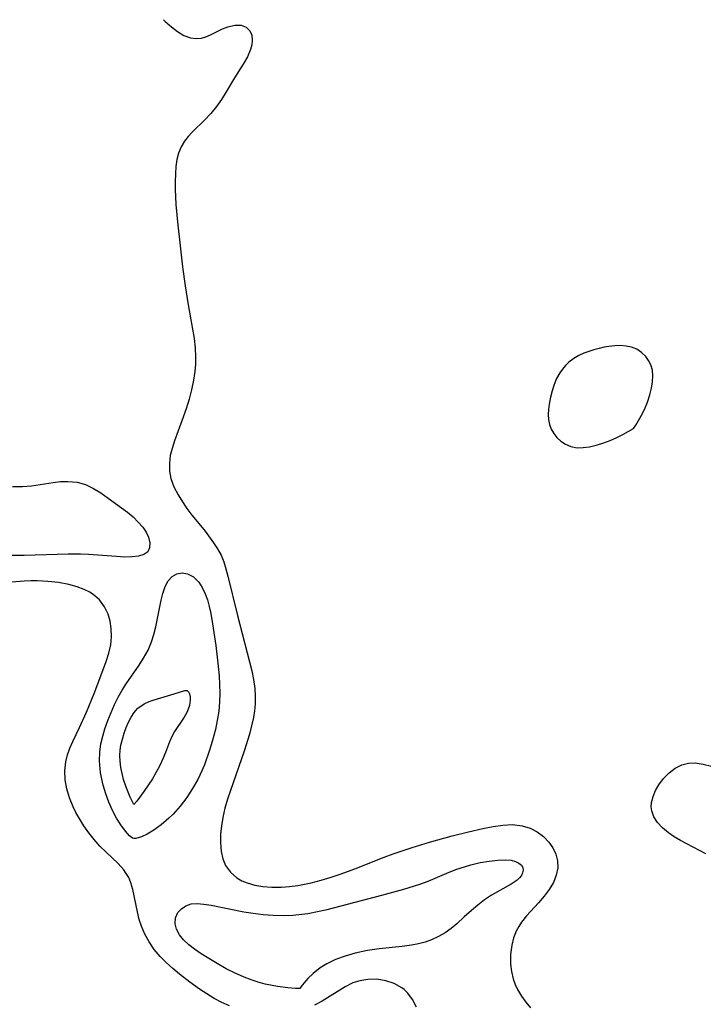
# Model space of a CAD drawing. Header units: inches. Extents: x 1073367 to 1082519, y 1569854 to 1574957.
# Tile 231 of 256: x 1077138 to 1077261, y 1574779 to 1574957. Entities that reach past the tile are written whole.
import ezdxf

# ---------------------------------------------------------------- set-up
doc = ezdxf.new("R2010")
doc.units = ezdxf.units.IN
doc.header["$MEASUREMENT"] = 0
doc.layers.add('CGG_CurvaNivelLidar_v1', color=7, linetype='Continuous', lineweight=30, true_color=0x008008)

msp = doc.modelspace()

# ---------------------------------------------------------------- linework, layer by layer
at = {"layer": 'CGG_CurvaNivelLidar_v1'}
for points in [[(1077163.8587, 1574956.8062, 67.5), (1077164.1787, 1574956.5075, 67.5), (1077165.2758, 1574955.5231, 67.5), (1077166.3828, 1574954.6492, 67.5), (1077167.5102, 1574953.9688, 67.5), (1077168.7157, 1574953.5537, 67.5), (1077169.717, 1574953.4302, 67.5), (1077170.7014, 1574953.5074, 67.5), (1077171.6434, 1574953.7835, 67.5), (1077172.5653, 1574954.1931, 67.5), (1077174.4918, 1574955.1507, 67.5), (1077175.4652, 1574955.5439, 67.5), (1077176.7072, 1574955.8308, 67.5), (1077177.8613, 1574955.8002, 67.5), (1077178.7576, 1574955.4421, 67.5), (1077179.4167, 1574954.7894, 67.5), (1077179.7396, 1574954.0146, 67.5), (1077179.8328, 1574953.0971, 67.5), (1077179.7483, 1574952.2883, 67.5), (1077179.5331, 1574951.4426, 67.5), (1077178.9835, 1574950.1171, 67.5), (1077178.2357, 1574948.785, 67.5), (1077176.6294, 1574946.3225, 67.5), (1077175.1683, 1574943.8015, 67.5), (1077174.3308, 1574942.4528, 67.5), (1077173.4128, 1574941.1403, 67.5), (1077172.4071, 1574939.8967, 67.5), (1077171.3153, 1574938.7447, 67.5), (1077169.0889, 1574936.5908, 67.5), (1077168.3184, 1574935.7757, 67.5), (1077167.6369, 1574934.9135, 67.5), (1077167.0357, 1574933.8916, 67.5), (1077166.5879, 1574932.7838, 67.5), (1077166.2896, 1574931.5915, 67.5), (1077166.1061, 1574930.3362, 67.5), (1077165.9971, 1574929.0276, 67.5), (1077165.9486, 1574927.6766, 67.5), (1077165.9557, 1574926.2933, 67.5), (1077166.1001, 1574923.528, 67.5), (1077166.4243, 1574919.813, 67.5), (1077166.7792, 1574916.5799, 67.5), (1077167.3003, 1574912.2723, 67.5), (1077167.7811, 1574908.8507, 67.5), (1077168.3203, 1574905.4539, 67.5), (1077169.3573, 1574899.3915, 67.5), (1077169.5611, 1574897.7024, 67.5), (1077169.6502, 1574896.0169, 67.5), (1077169.616, 1574894.7194, 67.5), (1077169.5017, 1574893.423, 67.5), (1077169.272, 1574891.8444, 67.5), (1077168.9116, 1574890.1161, 67.5), (1077168.459, 1574888.4033, 67.5), (1077167.9343, 1574886.7106, 67.5), (1077167.1675, 1574884.5326, 67.5), (1077165.8188, 1574880.8991, 67.5), (1077165.3962, 1574879.5549, 67.5), (1077165.0915, 1574878.2661, 67.5), (1077164.9241, 1574876.8627, 67.5), (1077164.9485, 1574875.4814, 67.5), (1077165.1825, 1574874.143, 67.5), (1077165.7393, 1574872.6314, 67.5), (1077166.5094, 1574871.167, 67.5), (1077167.2606, 1574869.9366, 67.5), (1077168.0806, 1574868.7278, 67.5), (1077168.9646, 1574867.5593, 67.5), (1077170.5402, 1574865.6754, 67.5), (1077171.3435, 1574864.6631, 67.5), (1077172.8962, 1574862.5569, 67.5), (1077173.6131, 1574861.4575, 67.5), (1077174.23, 1574860.3092, 67.5), (1077174.7104, 1574859.1154, 67.5), (1077175.0996, 1574857.8639, 67.5), (1077175.4436, 1574856.5665, 67.5), (1077177.1792, 1574849.4264, 67.5), (1077179.7421, 1574839.4953, 67.5), (1077180.0671, 1574837.9116, 67.5), (1077180.2909, 1574836.3217, 67.5), (1077180.3752, 1574834.9015, 67.5), (1077180.3459, 1574833.4769, 67.5), (1077180.2332, 1574832.2797, 67.5), (1077180.0486, 1574831.0838, 67.5), (1077179.7251, 1574829.5638, 67.5), (1077179.3249, 1574828.0456, 67.5), (1077178.3785, 1574825.0085, 67.5), (1077175.9103, 1574817.9392, 67.5), (1077175.4006, 1574816.3576, 67.5), (1077174.9325, 1574814.7151, 67.5), (1077174.5527, 1574813.0776, 67.5), (1077174.298, 1574811.5405, 67.5), (1077174.1518, 1574810.0266, 67.5), (1077174.1221, 1574808.5524, 67.5), (1077174.2536, 1574806.924, 67.5), (1077174.541, 1574805.6078, 67.5), (1077175.0297, 1574804.4111, 67.5), (1077175.9078, 1574803.1906, 67.5), (1077177.0665, 1574802.1948, 67.5), (1077177.9434, 1574801.676, 67.5), (1077178.9016, 1574801.2598, 67.5), (1077180.2814, 1574800.8619, 67.5), (1077181.7509, 1574800.62, 67.5), (1077183.3942, 1574800.5081, 67.5), (1077185.086, 1574800.5238, 67.5), (1077186.5738, 1574800.6286, 67.5), (1077188.0726, 1574800.8199, 67.5), (1077189.2652, 1574801.0363, 67.5), (1077190.458, 1574801.3014, 67.5), (1077192.2648, 1574801.7763, 67.5), (1077194.0667, 1574802.3203, 67.5), (1077195.8609, 1574802.9193, 67.5), (1077198.3223, 1574803.8205, 67.5), (1077203.6102, 1574805.8974, 67.5), (1077205.217, 1574806.4944, 67.5), (1077208.6416, 1574807.6369, 67.5), (1077211.7585, 1574808.5914, 67.5), (1077215.8089, 1574809.7409, 67.5), (1077218.7514, 1574810.503, 67.5), (1077221.3587, 1574811.1021, 67.5), (1077223.192, 1574811.4549, 67.5), (1077224.9805, 1574811.698, 67.5), (1077226.7073, 1574811.7736, 67.5), (1077228.4687, 1574811.5843, 67.5), (1077229.8632, 1574811.144, 67.5), (1077231.1443, 1574810.4774, 67.5), (1077232.2885, 1574809.6237, 67.5), (1077233.2608, 1574808.6091, 67.5), (1077233.963, 1574807.5647, 67.5), (1077234.478, 1574806.438, 67.5), (1077234.794, 1574805.2219, 67.5), (1077234.8493, 1574803.9789, 67.5), (1077234.5902, 1574802.6686, 67.5), (1077234.0578, 1574801.3712, 67.5), (1077233.3136, 1574800.103, 67.5), (1077232.3971, 1574798.8731, 67.5), (1077231.3715, 1574797.6969, 67.5), (1077229.2494, 1574795.3638, 67.5), (1077228.3284, 1574794.1983, 67.5), (1077227.8149, 1574793.4097, 67.5), (1077227.3761, 1574792.583, 67.5), (1077226.8989, 1574791.3582, 67.5), (1077226.5739, 1574790.0787, 67.5), (1077226.3571, 1574788.363, 67.5), (1077226.3634, 1574786.6237, 67.5), (1077226.5257, 1574785.2823, 67.5), (1077226.8374, 1574783.9651, 67.5), (1077227.1811, 1574782.9949, 67.5), (1077227.6154, 1574782.0536, 67.5), (1077228.3053, 1574780.8807, 67.5), (1077229.1153, 1574779.7614, 67.5), (1077229.9683, 1574778.7488, 67.5)], [(1077136.674, 1574872.6696, 67), (1077138.4478, 1574872.6795, 67), (1077140.0796, 1574872.8183, 67), (1077143.9998, 1574873.4323, 67), (1077145.3372, 1574873.58, 67), (1077146.657, 1574873.6245, 67), (1077148.3417, 1574873.4561, 67), (1077149.7973, 1574873.0365, 67), (1077151.2557, 1574872.3463, 67), (1077152.5899, 1574871.5272, 67), (1077153.8979, 1574870.6139, 67), (1077156.2966, 1574868.8564, 67), (1077157.3691, 1574868.0431, 67), (1077158.3799, 1574867.2045, 67), (1077159.3211, 1574866.2973, 67), (1077160.1256, 1574865.3526, 67), (1077160.7231, 1574864.4479, 67), (1077161.1489, 1574863.5457, 67), (1077161.4, 1574862.5356, 67), (1077161.3674, 1574861.6313, 67), (1077161.02, 1574860.9045, 67), (1077160.3422, 1574860.4157, 67), (1077159.3909, 1574860.1274, 67), (1077158.2331, 1574859.9973, 67), (1077156.8709, 1574859.9901, 67), (1077155.3857, 1574860.0645, 67), (1077150.339, 1574860.4291, 67), (1077148.9456, 1574860.4958, 67), (1077146.703, 1574860.5214, 67), (1077138.7502, 1574860.2843, 67), (1077135.2667, 1574860.2809, 67)], [(1077175.7508, 1574779.0975, 67.5), (1077174.3592, 1574779.7017, 67.5), (1077172.9846, 1574780.4346, 67.5), (1077171.6528, 1574781.2578, 67.5), (1077170.353, 1574782.1434, 67.5), (1077168.616, 1574783.4107, 67.5), (1077166.7627, 1574784.8338, 67.5), (1077165.5246, 1574785.8489, 67.5), (1077164.3444, 1574786.9052, 67.5), (1077163.2487, 1574788.0224, 67.5), (1077162.2058, 1574789.2916, 67.5), (1077161.2917, 1574790.6345, 67.5), (1077160.5121, 1574792.0352, 67.5), (1077159.8817, 1574793.4815, 67.5), (1077159.4932, 1574794.6838, 67.5), (1077159.16, 1574796.0527, 67.5), (1077158.3495, 1574800.0661, 67.5), (1077157.9955, 1574801.2939, 67.5), (1077157.5996, 1574802.2574, 67.5), (1077157.0487, 1574803.1759, 67.5), (1077156.7034, 1574803.6355, 67.5), (1077155.6895, 1574804.7699, 67.5), (1077153.5235, 1574806.8285, 67.5), (1077152.42, 1574807.9199, 67.5), (1077151.3982, 1574809.0671, 67.5), (1077150.4351, 1574810.2893, 67.5), (1077149.5327, 1574811.5681, 67.5), (1077148.4332, 1574813.3409, 67.5), (1077148.089, 1574813.9727, 67.5), (1077147.5902, 1574815.0076, 67.5), (1077146.9589, 1574816.5845, 67.5), (1077146.477, 1574818.197, 67.5), (1077146.1834, 1574819.8346, 67.5), (1077146.1193, 1574821.475, 67.5), (1077146.2937, 1574823.1071, 67.5), (1077146.5918, 1574824.3395, 67.5), (1077147.012, 1574825.5509, 67.5), (1077147.5327, 1574826.7571, 67.5), (1077148.7337, 1574829.2997, 67.5), (1077149.9739, 1574832.045, 67.5), (1077151.379, 1574835.4269, 67.5), (1077152.0389, 1574837.1431, 67.5), (1077153.519, 1574841.178, 67.5), (1077154.017, 1574842.6788, 67.5), (1077154.3701, 1574844.176, 67.5), (1077154.5093, 1574845.6366, 67.5), (1077154.4576, 1574847.0877, 67.5), (1077154.2529, 1574848.4045, 67.5), (1077153.89, 1574849.6656, 67.5), (1077153.238, 1574851.0439, 67.5), (1077152.3345, 1574852.2545, 67.5), (1077151.5185, 1574852.9981, 67.5), (1077150.5849, 1574853.6325, 67.5), (1077149.5545, 1574854.164, 67.5), (1077148.3079, 1574854.6413, 67.5), (1077146.8039, 1574855.0475, 67.5), (1077144.9678, 1574855.3839, 67.5), (1077143.0665, 1574855.5975, 67.5), (1077141.125, 1574855.6935, 67.5), (1077139.9527, 1574855.6935, 67.5), (1077138.7768, 1574855.6526, 67.5), (1077136.5602, 1574855.4679, 67.5)], [(1077261.4859, 1574806.5072, 67.5), (1077256.9461, 1574808.9434, 67.5), (1077255.8336, 1574809.5964, 67.5), (1077254.8011, 1574810.2886, 67.5), (1077253.7183, 1574811.1807, 67.5), (1077252.8187, 1574812.1475, 67.5), (1077252.146, 1574813.1797, 67.5), (1077251.758, 1574814.2708, 67.5), (1077251.6854, 1574815.0065, 67.5), (1077251.7417, 1574815.7573, 67.5), (1077252.0075, 1574816.8344, 67.5), (1077252.4535, 1574817.9039, 67.5), (1077253.047, 1574818.9418, 67.5), (1077253.8982, 1574820.0847, 67.5), (1077254.8861, 1574821.1065, 67.5), (1077255.9893, 1574821.956, 67.5), (1077257.1684, 1574822.5567, 67.5), (1077258.3614, 1574822.8527, 67.5), (1077259.5689, 1574822.8836, 67.5), (1077261.0077, 1574822.6814, 67.5), (1077262.5128, 1574822.33, 67.5)], [(1077209.4372, 1574778.8799, 67.5), (1077208.7, 1574780.2415, 67.5), (1077207.832, 1574781.4281, 67.5), (1077207.219, 1574782.0412, 67.5), (1077206.7834, 1574782.3861, 67.5), (1077205.4158, 1574783.1565, 67.5), (1077203.8995, 1574783.6565, 67.5), (1077202.2937, 1574783.9032, 67.5), (1077200.649, 1574783.891, 67.5), (1077199.201, 1574783.6456, 67.5), (1077197.9674, 1574783.2415, 67.5), (1077196.5572, 1574782.55, 67.5), (1077192.4295, 1574779.9606, 67.5), (1077191.0398, 1574779.2338, 67.5)]]:
    msp.add_polyline3d(points, dxfattribs=at)
for points in [[(1077248.5, 1574883.1262, 68), (1077248.9103, 1574883.7342, 68), (1077249.8819, 1574885.4557, 68), (1077250.4434, 1574886.6, 68), (1077250.9835, 1574887.8677, 68), (1077251.4467, 1574889.2103, 68), (1077251.745, 1574890.3958, 68), (1077251.9274, 1574891.5613, 68), (1077251.9805, 1574892.666, 68), (1077251.892, 1574893.6679, 68), (1077251.6231, 1574894.6039, 68), (1077251.2141, 1574895.4101, 68), (1077250.6915, 1574896.1333, 68), (1077249.9424, 1574896.8497, 68), (1077249.0714, 1574897.4159, 68), (1077248.1013, 1574897.8119, 68), (1077247.1476, 1574898.0086, 68), (1077246.1444, 1574898.0758, 68), (1077245.1088, 1574898.0418, 68), (1077244.0548, 1574897.9255, 68), (1077243.1835, 1574897.7771, 68), (1077242.313, 1574897.5877, 68), (1077241.3698, 1574897.3384, 68), (1077240.4416, 1574897.0433, 68), (1077239.5374, 1574896.6968, 68), (1077238.6679, 1574896.2895, 68), (1077237.7273, 1574895.7342, 68), (1077236.8627, 1574895.0818, 68), (1077236.2486, 1574894.5007, 68), (1077235.6946, 1574893.8633, 68), (1077235.2052, 1574893.1741, 68), (1077234.6416, 1574892.1499, 68), (1077234.1845, 1574891.0604, 68), (1077233.8144, 1574889.9286, 68), (1077233.521, 1574888.7733, 68), (1077233.2869, 1574887.5054, 68), (1077233.1783, 1574886.5665, 68), (1077233.1396, 1574885.6436, 68), (1077233.1888, 1574884.7472, 68), (1077233.3507, 1574883.8896, 68), (1077233.6724, 1574883.0285, 68), (1077234.1307, 1574882.2334, 68), (1077234.7046, 1574881.5137, 68), (1077235.3812, 1574880.8854, 68), (1077236.2366, 1574880.3194, 68), (1077237.1921, 1574879.901, 68), (1077238.3558, 1574879.6935, 68), (1077239.4272, 1574879.7073, 68), (1077240.579, 1574879.8653, 68), (1077241.7719, 1574880.1426, 68), (1077242.9671, 1574880.5142, 68), (1077244.2778, 1574881.0148, 68), (1077245.4951, 1574881.5532, 68), (1077246.5713, 1574882.0806, 68)], [(1077158.5, 1574809.2916, 67), (1077158.26, 1574809.3618, 67), (1077157.7557, 1574809.7783, 67), (1077157.0143, 1574810.5884, 67), (1077156.1604, 1574811.7392, 67), (1077155.4159, 1574812.9415, 67), (1077154.6907, 1574814.3211, 67), (1077154.0183, 1574815.841, 67), (1077153.4733, 1574817.327, 67), (1077153.015, 1574818.8664, 67), (1077152.5435, 1574821.0788, 67), (1077152.3305, 1574823.2386, 67), (1077152.3728, 1574824.8524, 67), (1077152.5865, 1574826.33, 67), (1077152.9265, 1574827.6873, 67), (1077153.3295, 1574829.0177, 67), (1077153.8477, 1574830.5059, 67), (1077154.4265, 1574831.9743, 67), (1077155.0652, 1574833.4159, 67), (1077155.7248, 1574834.7427, 67), (1077156.445, 1574836.0305, 67), (1077157.1303, 1574837.1266, 67), (1077159.4633, 1574840.4885, 67), (1077160.2906, 1574841.7569, 67), (1077161.0793, 1574843.1995, 67), (1077161.7211, 1574844.7063, 67), (1077162.1454, 1574846.05, 67), (1077162.4781, 1574847.4185, 67), (1077163.4183, 1574852.235, 67), (1077163.7327, 1574853.444, 67), (1077164.174, 1574854.6644, 67), (1077164.7321, 1574855.6993, 67), (1077165.4304, 1574856.4836, 67), (1077166.2727, 1574856.9532, 67), (1077167.21, 1574857.1135, 67), (1077168.1744, 1574856.9623, 67), (1077169.244, 1574856.3936, 67), (1077170.1996, 1574855.4576, 67), (1077170.8413, 1574854.4889, 67), (1077171.3778, 1574853.3625, 67), (1077171.7747, 1574852.2519, 67), (1077172.1066, 1574851.0647, 67), (1077172.3854, 1574849.8187, 67), (1077172.7137, 1574847.9764, 67), (1077173.2768, 1574844.0736, 67), (1077173.6657, 1574840.8367, 67), (1077173.8709, 1574838.6048, 67), (1077173.966, 1574837.0186, 67), (1077174.0009, 1574835.4375, 67), (1077173.9552, 1574833.8638, 67), (1077173.7998, 1574832.206, 67), (1077173.5457, 1574830.5601, 67), (1077173.2079, 1574828.9272, 67), (1077172.6366, 1574826.7326, 67), (1077172.1658, 1574825.1868, 67), (1077171.2531, 1574822.5768, 67), (1077170.7925, 1574821.4636, 67), (1077170.0227, 1574819.8823, 67), (1077169.098, 1574818.2565, 67), (1077168.0365, 1574816.6416, 67), (1077166.8568, 1574815.0927, 67), (1077165.5842, 1574813.6647, 67), (1077164.8171, 1574812.9099, 67), (1077163.4645, 1574811.7444, 67), (1077162.1456, 1574810.785, 67), (1077160.9271, 1574810.0496, 67), (1077159.8774, 1574809.5513, 67), (1077158.9004, 1574809.2538, 67)], [(1077158.5, 1574815.4031, 66.5), (1077157.8755, 1574816.6983, 66.5), (1077157.4846, 1574817.6164, 66.5), (1077157.0731, 1574818.7012, 66.5), (1077156.6834, 1574819.9085, 66.5), (1077156.4025, 1574820.9893, 66.5), (1077156.1879, 1574822.0968, 66.5), (1077156.0592, 1574823.2016, 66.5), (1077156.0296, 1574824.2273, 66.5), (1077156.0842, 1574825.1984, 66.5), (1077156.21, 1574826.0899, 66.5), (1077156.4669, 1574827.1739, 66.5), (1077156.7793, 1574828.2251, 66.5), (1077157.1415, 1574829.2481, 66.5), (1077157.5569, 1574830.2301, 66.5), (1077158.0347, 1574831.1541, 66.5), (1077158.5904, 1574831.9977, 66.5), (1077159.2458, 1574832.7316, 66.5), (1077159.4316, 1574832.8964, 66.5), (1077160.3987, 1574833.5414, 66.5), (1077161.2664, 1574833.9459, 66.5), (1077162.1804, 1574834.2811, 66.5), (1077165.7813, 1574835.3191, 66.5), (1077167.7209, 1574835.9682, 66.5), (1077168.1373, 1574835.9405, 66.5), (1077168.3955, 1574835.7099, 66.5), (1077168.574, 1574835.3156, 66.5), (1077168.672, 1574834.7987, 66.5), (1077168.6835, 1574834.1935, 66.5), (1077168.6291, 1574833.7036, 66.5), (1077168.524, 1574833.2222, 66.5), (1077168.3207, 1574832.6012, 66.5), (1077168.0449, 1574831.9731, 66.5), (1077167.5705, 1574831.1239, 66.5), (1077165.8688, 1574828.5404, 66.5), (1077165.3513, 1574827.6273, 66.5), (1077164.9343, 1574826.7056, 66.5), (1077164.2198, 1574824.7528, 66.5), (1077163.77, 1574823.6284, 66.5), (1077163.2117, 1574822.4393, 66.5), (1077162.5622, 1574821.2182, 66.5), (1077161.854, 1574820.0114, 66.5), (1077161.1206, 1574818.8646, 66.5), (1077160.3345, 1574817.7313, 66.5), (1077159.0366, 1574816.0273, 66.5)], [(1077188.5, 1574782.3095, 67), (1077188.412, 1574782.2701, 67), (1077187.642, 1574782.2636, 67), (1077186.2402, 1574782.3601, 67), (1077184.369, 1574782.6026, 67), (1077182.1857, 1574783.0397, 67), (1077180.9368, 1574783.3736, 67), (1077179.9857, 1574783.6748, 67), (1077178.6852, 1574784.1562, 67), (1077176.8943, 1574784.9427, 67), (1077175.1659, 1574785.8191, 67), (1077173.535, 1574786.7322, 67), (1077172.0365, 1574787.6262, 67), (1077170.6432, 1574788.5001, 67), (1077169.4669, 1574789.3126, 67), (1077168.3998, 1574790.1432, 67), (1077167.4868, 1574791.0077, 67), (1077166.7504, 1574791.9176, 67), (1077166.211, 1574792.9149, 67), (1077165.9576, 1574793.9209, 67), (1077166.0436, 1574794.9751, 67), (1077166.468, 1574795.9281, 67), (1077167.0821, 1574796.6236, 67), (1077167.8824, 1574797.1526, 67), (1077168.8361, 1574797.4753, 67), (1077169.9404, 1574797.5654, 67), (1077171.1538, 1574797.47, 67), (1077172.4573, 1574797.2575, 67), (1077178.3035, 1574796.0674, 67), (1077180.0268, 1574795.8043, 67), (1077181.8027, 1574795.6018, 67), (1077183.5921, 1574795.4701, 67), (1077185.3865, 1574795.4212, 67), (1077187.1786, 1574795.4728, 67), (1077188.2021, 1574795.5562, 67), (1077189.8799, 1574795.7828, 67), (1077191.5947, 1574796.1073, 67), (1077193.3029, 1574796.4958, 67), (1077203.1838, 1574799.0413, 67), (1077207.1455, 1574800.1548, 67), (1077210.0206, 1574801.021, 67), (1077211.5404, 1574801.5607, 67), (1077214.8527, 1574803.0137, 67), (1077216.5147, 1574803.6698, 67), (1077218.2122, 1574804.2372, 67), (1077219.2249, 1574804.5282, 67), (1077220.8794, 1574804.9265, 67), (1077222.5074, 1574805.2189, 67), (1077224.06, 1574805.3925, 67), (1077225.4889, 1574805.4292, 67), (1077226.4468, 1574805.3476, 67), (1077227.2705, 1574805.146, 67), (1077227.8571, 1574804.8524, 67), (1077228.2915, 1574804.4641, 67), (1077228.5349, 1574804.0458, 67), (1077228.6175, 1574803.5861, 67), (1077228.5311, 1574803.1124, 67), (1077228.2915, 1574802.6347, 67), (1077227.9529, 1574802.206, 67), (1077227.5173, 1574801.7911, 67), (1077226.4652, 1574801.0368, 67), (1077222.8952, 1574799.0563, 67), (1077221.676, 1574798.2166, 67), (1077220.4881, 1574797.2749, 67), (1077219.3235, 1574796.2873, 67), (1077218.0055, 1574795.1324, 67), (1077216.6903, 1574793.9205, 67), (1077215.6686, 1574793.0763, 67), (1077214.5681, 1574792.2925, 67), (1077213.3929, 1574791.5934, 67), (1077212.1429, 1574791.0086, 67), (1077210.9866, 1574790.6096, 67), (1077209.782, 1574790.3016, 67), (1077208.5394, 1574790.063, 67), (1077206.841, 1574789.8207, 67), (1077202.6834, 1574789.3826, 67), (1077200.5783, 1574789.0704, 67), (1077198.3794, 1574788.604, 67), (1077196.5695, 1574788.0826, 67), (1077194.8519, 1574787.4475, 67), (1077193.2912, 1574786.713, 67), (1077192.0815, 1574785.9843, 67), (1077190.8, 1574784.9579, 67), (1077189.855, 1574784.0267, 67), (1077189.14, 1574783.2135, 67), (1077188.6791, 1574782.616, 67)]]:
    msp.add_polyline3d(points, close=True, dxfattribs=at)

doc.saveas('drawing.dxf')
